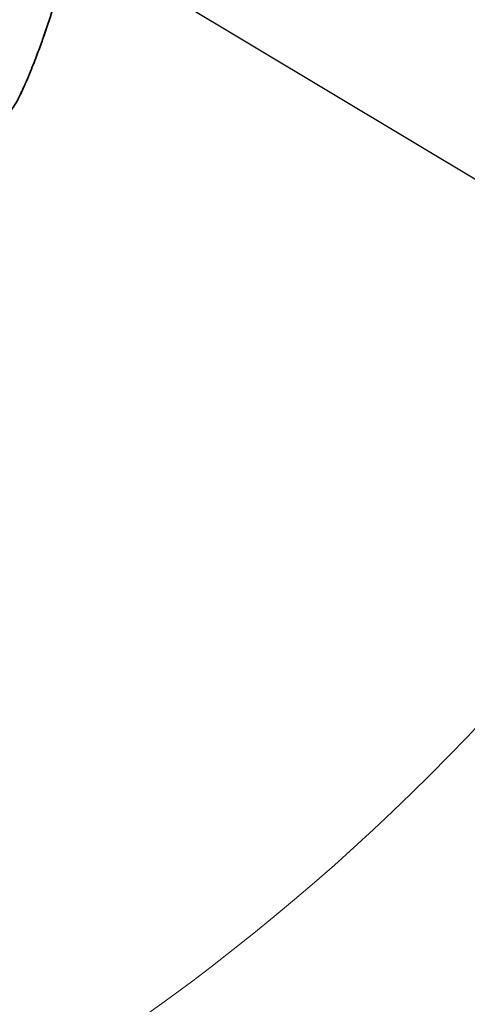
# Model space of a CAD drawing. Header units: millimetres. Extents: x 6316 to 18291, y -19059 to -9021.
# Tile 8 of 146: x 10844 to 10946, y -16214 to -15990. Entities that reach past the tile are written whole.
import ezdxf

# ---------------------------------------------------------------- set-up
doc = ezdxf.new("R2010")
doc.units = ezdxf.units.MM
doc.header["$LTSCALE"] = 10
doc.header["$PDSIZE"] = -1
doc.linetypes.add('CENTER', pattern=[50.8, 31.75, -6.35, 6.35, -6.35])
doc.layers.get('Defpoints').update_dxf_attribs({"true_color": 0x5e5e5e})
doc.layers.add('中心线层', color=1, linetype='CENTER')
doc.dimstyles.new('ISO-25', dxfattribs={"dimscale": 20, "dimtxt": 4, "dimasz": 3.05, "dimexe": 3, "dimexo": 0.625, "dimtad": 1, "dimdec": 0, "dimtxsty": 'Standard', "dimcen": 2.5, "dimclrd": 1, "dimclre": 1, "dimclrt": 4, "dimadec": 1, "dimazin": 2, "dimtfac": 1, "dimtdec": 0, "dimtmove": 0, "dimatfit": 0, "dimfxl": 1, "dimarcsym": 0})

# ---------------------------------------------------------------- blocks, each defined once
blk = doc.blocks.new('*D145')
at = {"layer": 'Defpoints', "color": 0, "linetype": 'ByBlock', "lineweight": 20, "transparency": 16777216}
for p in [(10584.24, -15808.37), (11013.17, -16065.33)]:
    blk.add_point(p, dxfattribs=at)
at = {"layer": '中心线层', "color": 1, "linetype": 'ByBlock', "lineweight": -2, "transparency": 16777216}
for p, q in [((10584.24, -15808.37), (11013.17, -16065.33)), ((11065.49, -16096.68), (11477.26, -16343.36))]:
    blk.add_line(p, q, dxfattribs=at)
at = {"layer": '中心线层', "color": 1, "linetype": 'ByBlock', "lineweight": 20, "transparency": 16777216}
blk.add_solid([(11070.72, -16087.96), (11060.27, -16105.4), (11013.17, -16065.33)], dxfattribs=at)
at = {"layer": '中心线层', "color": 4, "linetype": 'ByBlock', "lineweight": 20, "transparency": 16777216, "insert": (11399.48, -16235.04), "char_height": 80, "attachment_point": 5, "rotation": 329.0753}
blk.add_mtext('R500', dxfattribs=at)

msp = doc.modelspace()

# ---------------------------------------------------------------- linework, layer by layer
at = {"color": 7, "linetype": 'Continuous', "lineweight": 35}
msp.add_line((10844.46, -16006.99), (10844.69, -16006.42), dxfattribs=at)
for points, knots in [([(10855.14, -15972.38), (10854.6, -15975.43), (10853.51, -15981.53), (10851.57, -15988.69), (10850.12, -15992.74), (10849.7, -15993.89)], [0, 0, 0, 0, 0.418955, 0.835541, 1, 1, 1, 1]), ([(10849.78, -15993.83), (10849.95, -15993.35), (10850.16, -15992.72), (10850.43, -15991.85), (10850.49, -15991.64)], [0, 0, 0, 0, 0.768015, 1, 1, 1, 1]), ([(10844.52, -16007.01), (10844.79, -16006.42), (10845.4, -16005.05), (10846.29, -16002.96), (10847.17, -16000.8), (10847.95, -15998.8), (10848.65, -15996.96), (10849.27, -15995.26), (10849.61, -15994.32), (10849.78, -15993.83)], [0, 0, 0, 0, 0.116529, 0.266106, 0.410468, 0.552777, 0.696376, 0.844497, 1, 1, 1, 1]), ([(10780.74, -16043.98), (10780.43, -16044.21), (10779.03, -16045.27), (10777.33, -16046.7), (10775.58, -16048.32), (10774.54, -16049.56), (10774.12, -16050.46), (10774.29, -16051.05), (10775.03, -16051.32), (10776.29, -16051.29), (10778.03, -16050.98), (10780.27, -16050.37), (10783.02, -16049.47), (10786.28, -16048.25), (10790.06, -16046.68), (10794.39, -16044.74), (10798.96, -16042.53), (10803.66, -16040.11), (10808.37, -16037.54), (10813.48, -16034.56), (10819.02, -16031.12), (10824.92, -16027.1), (10830.22, -16023.05), (10834.85, -16019.01), (10838.57, -16015.31), (10841.76, -16011.47), (10843.83, -16008.62), (10844.38, -16007.2), (10844.46, -16006.99)], [0, 0, 0, 0, 0.014094, 0.064005, 0.113958, 0.163869, 0.21381, 0.26372, 0.313656, 0.360492, 0.407327, 0.454251, 0.501174, 0.547486, 0.593824, 0.640136, 0.686483, 0.723023, 0.759567, 0.796104, 0.832664, 0.869233, 0.90579, 0.928321, 0.950915, 0.973479, 0.99596, 1, 1, 1, 1])]:
    msp.add_open_spline(points, degree=3, knots=knots, dxfattribs=at)
at = {"layer": '中心线层', "color": 1, "linetype": 'ByBlock', "lineweight": 20}
msp.add_circle((10584.24, -15808.37), 500, dxfattribs=at)

# ---------------------------------------------------------------- dimensions: what is measured, and where the dimension line sits
dim = msp.add_radius_dim(center=(10584.24, -15808.37), mpoint=(11013.17, -16065.33), dimstyle='ISO-25', dxfattribs=at)
dim.commit()
dim.dimension.update_dxf_attribs({"geometry": '*D145', "text_midpoint": (11372.27, -16280.46), "dimtype": 164})

doc.saveas('drawing.dxf')
